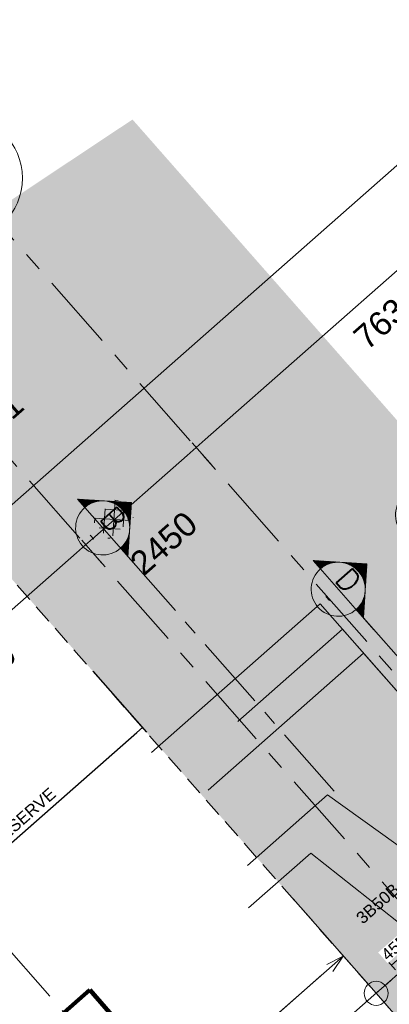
# Model space of a CAD drawing. Header units: millimetres. Extents: x 834119330 to 835277377, y 817781205 to 818243057.
# Tile 28 of 60: x 834322345 to 834328498, y 818039472 to 818055852. Entities that reach past the tile are written whole.
import ezdxf
from ezdxf.enums import TextEntityAlignment as Align

# ---------------------------------------------------------------- set-up
doc = ezdxf.new("R2010")
doc.units = ezdxf.units.MM
doc.header["$LTSCALE"] = 100
for name, pattern in [('CENTER', [2, 1.25, -0.25, 0.25, -0.25]), ('DASHDOT', [25.4, 12.7, -6.35, 0, -6.35]), ('Grid Line', [22.225, 12.7, -3.175, 3.175, -3.175]), ('HIDDENX2', [19.05, 12.7, -6.35]), ('PHANTOM', [63.5, 31.75, -6.35, 6.35, -6.35, 6.35, -6.35])]:
    doc.linetypes.add(name, pattern=pattern)
doc.layers.get('0').update_dxf_attribs({"lineweight": 0})
doc.layers.get('Defpoints').update_dxf_attribs({"lineweight": 0})
for name, color, linetype, lineweight in [('A-ANNO-NPLT', 5, 'CENTER', 13), ('A030_2', 1, 'Continuous', 0), ('ATR01', 7, 'Continuous', 0), ('DLN020__', 6, 'DASHDOT', 0), ('DLN030_1', 1, 'Continuous', 0), ('DLN040__', 3, 'Continuous', 0), ('DLN052__', 7, 'Continuous', 0), ('DLN210__', 7, 'Continuous', 0), ('DLN220__', 7, 'Continuous', 0), ('DLN240__', 1, 'Continuous', 0), ('DLN580__', 4, 'Continuous', 0), ('HATCH', 8, 'Continuous', 0), ('MARK', 7, 'Continuous', 0), ('Pump House', 2, 'Continuous', 0), ('Rev_D', 20, 'Continuous', 0), ('S-160-M_FOUND', 171, 'Continuous', 50), ('SITE BOUNDARY', 4, 'Continuous', 0)]:
    doc.layers.add(name, color=color, linetype=linetype, lineweight=lineweight)
doc.layers.add('DLN660', color=1, linetype='Continuous')
doc.styles.add('romans', font='romans.shx')
doc.styles.get("Standard").update_dxf_attribs({"font": 'swiss.ttf'})
doc.styles.add('StyleSwis721 Lt BT1', font='swissl.ttf')
doc.dimstyles.new('INTDIM', dxfattribs={"dimtxt": 200, "dimasz": 125, "dimexe": 100, "dimexo": 150, "dimgap": 80, "dimtad": 1, "dimdec": 0, "dimzin": 11, "dimdsep": 46, "dimtxsty": 'StyleSwis721 Lt BT1', "dimblk1": '_Open3011', "dimblk2": '_Open3011', "dimsah": 1, "dimcen": -125, "dimclrd": 256, "dimclre": 256, "dimclrt": 2, "dimaunit": 1, "dimadec": 5, "dimazin": 0, "dimtfac": 1, "dimtdec": 0, "dimtofl": 0, "dimtmove": 2, "dimatfit": 3, "dimldrblk": '_Open3011', "dimfxl": 1, "dimtolj": 1, "dimtzin": 0, "dimlwd": -1, "dimlwe": -1, "dimarcsym": 0})
pattern_1 = [(86.34984, (834357388.73, 818073559.81), (-158.42796, 10.1067), []), (176.34984, (834357388.73, 818073559.81), (-10.1067, -158.42796), [])]

# ---------------------------------------------------------------- blocks, each defined once
blk = doc.blocks.new('_Open301')
at = {"layer": 'Rev_D', "linetype": 'ByBlock'}
blk.add_line((0, 0), (-1, 0), dxfattribs=at)
blk = doc.blocks.new('_Open3011')
at = {"layer": 'ATR01', "linetype": 'ByBlock'}
blk.add_line((0, 0), (-1, 0), dxfattribs=at)
at = {"layer": 'ATR01', "linetype": 'ByBlock', "yscale": 1.119319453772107, "zscale": 0.008}
blk.add_blockref('_Open301', (0, 0), dxfattribs=at)
blk = doc.blocks.new('*D210')
at = {"layer": 'Defpoints', "color": 0, "transparency": 16777216}
for p in [(834325647, 818048322, 0), (834323443, 818047117), (834323807, 818046703, 0)]:
    blk.add_point(p, dxfattribs=at)
at = {"layer": 'DLN030_1', "transparency": 16777216}
for p, q in [((834325548, 818048434), (834325216, 818048811)), ((834325132, 818048604), (834323593, 818047249)), ((834323708, 818046816), (834323377, 818047192))]:
    blk.add_line(p, q, dxfattribs=at)
at = {"layer": 'DLN030_1', "transparency": 16777216, "xscale": 200, "yscale": 200, "zscale": 200}
for p, rotation in [((834325282, 818048736), 41.35021135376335), ((834323443, 818047117), 221.3502113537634)]:
    blk.add_blockref('_Open3011', p, dxfattribs=dict(at, rotation=rotation))
at = {"layer": 'DLN030_1', "color": 2, "transparency": 16777216, "insert": (834324743, 818047142), "char_height": 400, "attachment_point": 5, "rotation": 41.3502, "style": 'StyleSwis721 Lt BT1'}
blk.add_mtext('\\A1;2450', dxfattribs=at)
blk = doc.blocks.new('X2')
at = {"color": 0}
for p, q in [((56890, 54875), (56997, 54875)), ((56903, 54888), (56985, 54888)), ((56915, 54900), (56972, 54900)), ((56928, 54912), (56960, 54912)), ((56940, 54925), (56947, 54925)), ((56615, 54600), (56781, 54600)), ((56628, 54612), (56853, 54612)), ((56640, 54625), (57247, 54625)), ((56653, 54638), (57235, 54638)), ((56665, 54650), (57222, 54650)), ((56678, 54662), (57210, 54662)), ((56690, 54675), (57197, 54675)), ((56703, 54688), (57185, 54688)), ((56715, 54700), (57172, 54700)), ((56728, 54712), (57160, 54712)), ((56740, 54725), (57147, 54725)), ((56753, 54738), (57135, 54738)), ((56765, 54750), (57122, 54750)), ((56778, 54762), (57110, 54762)), ((56790, 54775), (57097, 54775)), ((56803, 54788), (57085, 54788)), ((56815, 54800), (57072, 54800)), ((56828, 54812), (57060, 54812)), ((56840, 54825), (57047, 54825)), ((56853, 54838), (57035, 54838)), ((56865, 54850), (57022, 54850)), ((56878, 54862), (57010, 54862)), ((57034, 54612), (57260, 54612)), ((57107, 54600), (57272, 54600)), ((56353, 54338), (56359, 54338)), ((56365, 54350), (56369, 54350)), ((56378, 54362), (56380, 54362)), ((56390, 54375), (56391, 54375)), ((56403, 54388), (56403, 54388)), ((56428, 54412), (56428, 54412)), ((56440, 54425), (56442, 54425)), ((56453, 54438), (56456, 54438)), ((56465, 54450), (56471, 54450)), ((56478, 54462), (56487, 54462)), ((56490, 54475), (56503, 54475)), ((56503, 54488), (56521, 54488)), ((56515, 54500), (56540, 54500)), ((56528, 54512), (56560, 54512)), ((56540, 54525), (56582, 54525)), ((56553, 54538), (56606, 54538)), ((56565, 54550), (56632, 54550)), ((56578, 54562), (56661, 54562)), ((56590, 54575), (56694, 54575)), ((56603, 54588), (56732, 54588)), ((57155, 54588), (57285, 54588)), ((57194, 54575), (57297, 54575)), ((57227, 54562), (57310, 54562)), ((57256, 54550), (57322, 54550)), ((57282, 54538), (57335, 54538)), ((57305, 54525), (57347, 54525)), ((57327, 54512), (57360, 54512)), ((57348, 54500), (57372, 54500)), ((57366, 54488), (57385, 54488)), ((57384, 54475), (57397, 54475)), ((57401, 54462), (57410, 54462)), ((57417, 54450), (57422, 54450)), ((57432, 54438), (57435, 54438)), ((57446, 54425), (57447, 54425)), ((57460, 54412), (57460, 54412)), ((57485, 54388), (57485, 54388)), ((57496, 54375), (57497, 54375)), ((57508, 54362), (57510, 54362)), ((57518, 54350), (57522, 54350)), ((57529, 54338), (57535, 54338)), ((56078, 54062), (56219, 54062)), ((56090, 54075), (56223, 54075)), ((56103, 54088), (56227, 54088)), ((56115, 54100), (56231, 54100)), ((56128, 54112), (56235, 54112)), ((56140, 54125), (56239, 54125)), ((56153, 54138), (56244, 54138)), ((56165, 54150), (56249, 54150)), ((56178, 54162), (56254, 54162)), ((56190, 54175), (56260, 54175)), ((56203, 54188), (56265, 54188)), ((56215, 54200), (56271, 54200)), ((56228, 54212), (56278, 54212)), ((56240, 54225), (56284, 54225)), ((56253, 54238), (56291, 54238)), ((56265, 54250), (56298, 54250)), ((56278, 54262), (56306, 54262)), ((56290, 54275), (56314, 54275)), ((56303, 54288), (56322, 54288)), ((56315, 54300), (56331, 54300)), ((56328, 54312), (56340, 54312)), ((56340, 54325), (56349, 54325)), ((57538, 54325), (57547, 54325)), ((57548, 54312), (57560, 54312)), ((57557, 54300), (57572, 54300)), ((57565, 54288), (57585, 54288)), ((57574, 54275), (57597, 54275)), ((57582, 54262), (57610, 54262)), ((57589, 54250), (57622, 54250)), ((57596, 54238), (57635, 54238)), ((57603, 54225), (57647, 54225)), ((57610, 54212), (57660, 54212)), ((57616, 54200), (57672, 54200)), ((57622, 54188), (57685, 54188)), ((57628, 54175), (57697, 54175)), ((57634, 54162), (57710, 54162)), ((57639, 54150), (57722, 54150)), ((57644, 54138), (57735, 54138)), ((57648, 54125), (57747, 54125)), ((57653, 54112), (57760, 54112)), ((57657, 54100), (57772, 54100)), ((57661, 54088), (57785, 54088)), ((57665, 54075), (57797, 54075)), ((57668, 54062), (57810, 54062)), ((55890, 53875), (56194, 53875)), ((55903, 53888), (56194, 53888)), ((55915, 53900), (56194, 53900)), ((55928, 53912), (56195, 53912)), ((55940, 53925), (56196, 53925)), ((55953, 53938), (56197, 53938)), ((55965, 53950), (56198, 53950)), ((55978, 53962), (56200, 53962)), ((55990, 53975), (56201, 53975)), ((56003, 53988), (56203, 53988)), ((56015, 54000), (56206, 54000)), ((56028, 54012), (56208, 54012)), ((56040, 54025), (56210, 54025)), ((56053, 54038), (56213, 54038)), ((56065, 54050), (56216, 54050)), ((57671, 54050), (57822, 54050)), ((57674, 54038), (57835, 54038)), ((57677, 54025), (57847, 54025)), ((57680, 54012), (57860, 54012)), ((57682, 54000), (57872, 54000)), ((57684, 53988), (57885, 53988)), ((57686, 53975), (57897, 53975)), ((57688, 53962), (57910, 53962)), ((57689, 53950), (57922, 53950)), ((57691, 53938), (57935, 53938)), ((57692, 53925), (57947, 53925)), ((57692, 53912), (57960, 53912)), ((57693, 53900), (57972, 53900)), ((57694, 53888), (57985, 53888)), ((57694, 53875), (57997, 53875))]:
    blk.add_line(p, q, dxfattribs=at)
blk = doc.blocks.new('SECHL')
at = {"layer": 'MARK'}
for p, q in [((-3.414, 0), (-2, 1.414)), ((-0.586, 0), (-2, 1.414)), ((-3.414, 0), (0, 0))]:
    blk.add_line(p, q, dxfattribs=at)
for start, end in [(0, 180), (180, 0)]:
    blk.add_arc((-2, 0), 1, start, end, dxfattribs=at)
at = {"layer": 'MARK', "xscale": 0.001333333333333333, "yscale": 0.001333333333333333, "zscale": 0.001333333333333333}
blk.add_blockref('X2', (-77.925, -71.824), dxfattribs=at)
at = {"layer": 'MARK', "style": 'romans'}
for tag, height, p in [('SECHL1', 0.8, (-2, 0.5)), ('SECHL2', 0.267, (-2, -0.5))]:
    blk.add_attdef(tag, text='', height=height, dxfattribs=at).set_placement(p, align=Align.MIDDLE_CENTER)
blk = doc.blocks.new('SECTION MARK')
at = {"layer": 'DLN052__', "xscale": 450.0000000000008, "yscale": 450.0000000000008, "zscale": 450.0000000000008, "rotation": 269.9999999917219}
for p, values in [((-77189, 11988, 0), {'SECHL1': 'B', 'SECHL2': '-'}), ((-74919, 8631, 0), {'SECHL1': 'D', 'SECHL2': '-'}), ((-73049, 8631, 0), {'SECHL1': 'E', 'SECHL2': '-'})]:
    blk.add_blockref('SECHL', p, dxfattribs=at).add_auto_attribs(values)
blk = doc.blocks.new('A$C7285572E')
at = {"layer": 'A-ANNO-NPLT', "color": 3, "linetype": 'PHANTOM'}
blk.add_lwpolyline([(258.84, 2.508, -0.193746), (226.494, 18), (220.277, 12.528), (224.901, 7.274), (217.378, 0.653), (222.635, -5.321, -0.257063), (231.165, -8.395), (245.863, -25.096), (259.906, -12.737)], format="xyb", close=True, dxfattribs=at)
at = {"layer": 'Pump House', "color": 7}
blk.add_circle((220.277, 12.528), 0.2, dxfattribs=at)
blk = doc.blocks.new('*D1952')
at = {"layer": 'Defpoints', "color": 0, "linetype": 'ByBlock', "transparency": 16777216}
for p in [(834329006, 818040274, 0), (834328664, 818039973, 0)]:
    blk.add_point(p, dxfattribs=at)
at = {"layer": 'DLN240__', "linetype": 'ByBlock', "transparency": 16777216}
for p, q in [((834328532, 818040123), (834328874, 818040424)), ((834328940, 818040349), (834328808, 818040499)), ((834328598, 818040048), (834328466, 818040198))]:
    blk.add_line(p, q, dxfattribs=at)
at = {"layer": 'DLN240__', "color": 2, "linetype": 'ByBlock', "transparency": 16777216, "insert": (834328582, 818040411), "char_height": 200, "attachment_point": 5, "rotation": 41.3498, "style": 'StyleSwis721 Lt BT1', "bg_fill": 3, "box_fill_scale": 1.1, "bg_fill_color": 256, "bg_fill_true_color": 13158600, "bg_fill_transparency": 0}
blk.add_mtext('\\A1;455', dxfattribs=at)
at = {"layer": 'Defpoints', "color": 0, "linetype": 'ByBlock', "transparency": 16777216}
blk.add_point((834328874, 818040424), dxfattribs=at)
blk = doc.blocks.new('*D1959')
at = {"layer": 'Defpoints', "color": 0, "linetype": 'ByBlock', "transparency": 16777216}
for p in [(834323467, 818045122), (834324387, 818044077), (834318587, 818040828)]:
    blk.add_point(p, dxfattribs=at)
at = {"layer": 'DLN660', "linetype": 'ByBlock', "transparency": 16777216}
for p, q in [((834323566, 818045009), (834324453, 818044002)), ((834319601, 818039865), (834324293, 818043994)), ((834318686, 818040715), (834319573, 818039708))]:
    blk.add_line(p, q, dxfattribs=at)
at = {"layer": 'DLN660', "linetype": 'ByBlock', "transparency": 16777216, "xscale": 125, "yscale": 125, "zscale": 125}
for p, rotation in [((834324387, 818044077), 41.3498412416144), ((834319507, 818039783), 221.3498412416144)]:
    blk.add_blockref('_Open3011', p, dxfattribs=dict(at, rotation=rotation))
at = {"layer": 'DLN660', "color": 2, "linetype": 'ByBlock', "transparency": 16777216, "insert": (834321824, 818042069), "char_height": 200, "attachment_point": 5, "rotation": 41.3498, "style": 'StyleSwis721 Lt BT1', "bg_fill": 3, "box_fill_scale": 1.1, "bg_fill_color": 256, "bg_fill_true_color": 13158600, "bg_fill_transparency": 0}
blk.add_mtext('\\A1;DRAINAGE RESERVE', dxfattribs=at)
blk = doc.blocks.new('*D2164')
at = {"layer": 'Defpoints', "color": 0, "transparency": 16777216}
for p in [(5410, 22552), (0, 22001), (5410, 22001)]:
    blk.add_point(p, dxfattribs=at)
at = {"layer": 'DLN030_1', "transparency": 16777216}
for p, q in [((0, 22151), (0, 22652)), ((5410, 22151), (5410, 22652)), ((200, 22552), (5210, 22552))]:
    blk.add_line(p, q, dxfattribs=at)
at = {"layer": 'DLN030_1', "transparency": 16777216, "xscale": 200, "yscale": 200, "zscale": 200}
for p, rotation in [((0, 22552), 180.0000008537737), ((5410, 22552), 8.537736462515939e-07)]:
    blk.add_blockref('_Open3011', p, dxfattribs=dict(at, rotation=rotation))
at = {"layer": 'DLN030_1', "color": 2, "transparency": 16777216, "insert": (2705, 22072), "char_height": 400, "attachment_point": 5, "rotation": 0, "style": 'StyleSwis721 Lt BT1'}
blk.add_mtext('\\A1;5410', dxfattribs=at)
blk = doc.blocks.new('*D2165')
at = {"layer": 'Defpoints', "color": 0, "transparency": 16777216}
for p in [(15491, 22552), (7861, 22001), (15491, 22001)]:
    blk.add_point(p, dxfattribs=at)
at = {"layer": 'DLN030_1', "transparency": 16777216}
for p, q in [((7861, 22151), (7861, 22652)), ((15491, 22151), (15491, 22652)), ((8061, 22552), (15291, 22552))]:
    blk.add_line(p, q, dxfattribs=at)
at = {"layer": 'DLN030_1', "transparency": 16777216, "xscale": 200, "yscale": 200, "zscale": 200}
for p, rotation in [((7861, 22552), 180.0000008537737), ((15491, 22552), 8.537736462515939e-07)]:
    blk.add_blockref('_Open3011', p, dxfattribs=dict(at, rotation=rotation))
at = {"layer": 'DLN030_1', "color": 2, "transparency": 16777216, "insert": (11676, 22072), "char_height": 400, "attachment_point": 5, "rotation": 0, "style": 'StyleSwis721 Lt BT1'}
blk.add_mtext('\\A1;7630', dxfattribs=at)
blk = doc.blocks.new('*D2168')
at = {"layer": 'Defpoints', "color": 0, "transparency": 16777216}
for p in [(-4400, 25116), (15491, 24967), (15491, 23864)]:
    blk.add_point(p, dxfattribs=at)
at = {"layer": 'DLN030_1', "transparency": 16777216}
for p, q in [((-4400, 24966), (-4400, 23764)), ((15491, 24817), (15491, 23764)), ((-4200, 23864), (15291, 23864))]:
    blk.add_line(p, q, dxfattribs=at)
at = {"layer": 'DLN030_1', "transparency": 16777216, "xscale": 200, "yscale": 200, "zscale": 200, "rotation": 180}
blk.add_blockref('_Open3011', (-4400, 23864), dxfattribs=at)
at = {"layer": 'DLN030_1', "transparency": 16777216, "xscale": 200, "yscale": 200, "zscale": 200}
blk.add_blockref('_Open3011', (15491, 23864), dxfattribs=at)
at = {"layer": 'DLN030_1', "color": 2, "transparency": 16777216, "insert": (5384, 25110), "char_height": 400, "attachment_point": 5, "style": 'StyleSwis721 Lt BT1'}
blk.add_mtext('\\A1;19891', dxfattribs=at)
blk = doc.blocks.new('Grid Line')
at = {"layer": 'DLN020__', "linetype": 'Grid Line'}
for p, q in [((0, 27471), (0, -35085.3)), ((5410.4, -35085.3), (5410.4, 27471)), ((7860.9, -35085.3), (7860.9, 27471))]:
    blk.add_line(p, q, dxfattribs=at)
at = {"layer": 'DLN020__', "linetype": 'Continuous'}
blk.add_circle((7860.9, 28521), 1050, dxfattribs=at)
at = {"layer": 'DLN030_1'}
for base, p1, p2, angle, override, picture, middle in [((15490.9, 23864.2), (-4400, 25116.1), (15490.9, 24966.6), 0, {"dimscale": 1, "dimtxt": 400, "dimasz": 200, "dimexe": 100, "dimexo": 150, "dimgap": 80, "dimtad": 1, "dimtih": 0, "dimtoh": 0, "dimlfac": 1, "dimpost": '<>', "dimblk1": '_Open3011', "dimblk2": '_Open3011', "dimsah": 1, "dimcen": -125, "dimse1": 0, "dimse2": 0, "dimclre": 256, "dimclrt": 2, "dimtol": 0, "dimtfac": 0.444444, "dimtofl": 0, "dimtmove": 2, "dimatfit": 3, "dimfrac": 0, "dimtolj": 1, "dimlwe": 65535}, '*D2168', (5383.7, 25109.8)), ((5410.4, 22552.1), (0, 22001.1), (5410.4, 22001.1), 180, {"dimtxt": 400, "dimasz": 200, "dimpost": '<>', "dimtfac": 0.444444}, '*D2164', (2705.2, 22072.1)), ((15490.9, 22552.1), (7860.9, 22001.1), (15490.9, 22001.1), 180, {"dimtxt": 400, "dimasz": 200, "dimpost": '<>', "dimtfac": 0.444444}, '*D2165', (11675.9, 22072.1))]:
    dim = blk.add_linear_dim(base=base, p1=p1, p2=p2, angle=angle, dimstyle='INTDIM', override=override, dxfattribs=at)
    dim.commit()
    dim.dimension.update_dxf_attribs({"geometry": picture, "text_midpoint": middle, "dimtype": 128})

msp = doc.modelspace()

# ---------------------------------------------------------------- hatches: boundary and pattern name
h = msp.add_hatch()
h.set_pattern_fill('ANSI37', color=8, scale=50)
h.set_pattern_definition(pattern_1)
h.paths.add_polyline_path([(834323553.2, 818047524.8), (834323830.7, 818047209.5), (834324236, 818047566.3), (834323958.6, 818047881.6)])
h = msp.add_hatch()
h.set_pattern_fill('ANSI37', color=8, scale=50)
h.set_pattern_definition(pattern_1)
h.paths.add_polyline_path([(834323553.2, 818047524.8), (834323830.7, 818047209.5), (834324236, 818047566.3), (834323958.6, 818047881.6)])
at = {"layer": 'HATCH', "linetype": 'ByBlock'}
h = msp.add_hatch(dxfattribs=at)
h.set_pattern_fill('AR-HBONE', color=8)
h.set_pattern_definition([(86.34984, (834251640.22, 817980494.36), (-94.92561, 107.862175), [304.8, -101.6]), (176.34984, (834251646.69, 817980595.76), (-94.92561, 107.862175), [304.8, -101.6])])
h.paths.add_polyline_path([(834324223.2, 818054191.3), (834318708.2, 818050529.1), (834329004.4, 818038829.7), (834329717.5, 818039457.4), (834329816.6, 818039344.8), (834330639.8, 818040069.3), (834330543.3, 818040184.1), (834330881.6, 818040481.8), (834330980.7, 818040369.2), (834332476.5, 818041685.8), (834332377.5, 818041798.3), (834332852.7, 818042216.5), (834332951.8, 818042104), (834333740, 818042797.7), (834333641, 818042910.2), (834333930.7, 818043170.1), (834333862.5, 818043238.4)])

# ---------------------------------------------------------------- linework, layer by layer
at = {"color": 3, "linetype": 'CENTER', "ltscale": 10}
for p, q in [((834327579.5, 818043018, 0), (834324023, 818047059.1, 0)), ((834331501.4, 818041998.1, 0), (834328068, 818045899.3, 0))]:
    msp.add_line(p, q, dxfattribs=at)
at = {"layer": 'DLN052__', "color": 3, "linetype": 'CENTER', "ltscale": 5}
msp.add_line((834337342.3, 818047632.8, 0), (834310643.8, 818024136.4, 0), dxfattribs=at)

# ---------------------------------------------------------------- block references
at = {"layer": 'DLN052__', "color": 0, "rotation": 41.35019583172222}
msp.add_blockref('SECTION MARK', (834390185.2, 818088718.1, 0), dxfattribs=at)
at = {"layer": 'DLN660', "linetype": 'ByBlock', "xscale": 1000, "yscale": 1000, "zscale": 1000, "rotation": 359.9996454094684}
msp.add_blockref('A$C7285572E', (834108000.9, 818027128.4, 0), dxfattribs=at)

# ---------------------------------------------------------------- texts
at = {"layer": 'DLN040__', "color": 0, "insert": (834332334.8, 818044557.6, 0), "char_height": 200, "width": 12232.156, "attachment_point": 9, "rotation": 41.3502, "line_spacing_factor": 1.00667}
msp.add_mtext('LOUVER WALL REFER DWG TO \\P3B50B-HYD-CIV-DWG-1002-P00-XXXX-WS4', dxfattribs=at)
at = {"layer": 'DLN210__', "color": 2, "insert": (834327430.4, 818040286.7), "char_height": 200, "attachment_point": 9, "rotation": 41.3502, "style": 'StyleSwis721 Lt BT1'}
msp.add_mtext('\\A1;', dxfattribs=at)
at = {"layer": 'DLN220__', "color": 2, "char_height": 200, "attachment_point": 9, "rotation": 41.3502, "style": 'StyleSwis721 Lt BT1'}
for insert in [(834324305.7, 818045243.6), (834326436.1, 818041438.7)]:
    msp.add_mtext('\\A1;', dxfattribs=dict(at, insert=insert))
at = {"layer": 'S-160-M_FOUND', "color": 2, "insert": (834327222.6, 818040623.5), "char_height": 200, "attachment_point": 9, "rotation": 41.3502, "style": 'StyleSwis721 Lt BT1'}
msp.add_mtext('\\A1;', dxfattribs=at)

# ---------------------------------------------------------------- dimensions: what is measured, and where the dimension line sits
at = {"layer": 'DLN030_1'}
dim = msp.add_linear_dim(base=(834323442.8, 818047116.9, 0), p1=(834325646.6, 818048321.9, 0), p2=(834323807.1, 818046703, 0), angle=221.35021, dimstyle='INTDIM', override={"dimtxt": 400, "dimasz": 200, "dimpost": '<>', "dimtfac": 0.444444}, dxfattribs=at)
dim.commit()
dim.dimension.update_dxf_attribs({"geometry": '*D210', "text_midpoint": (834324742.7, 818047141.9, 0), "dimtype": 160})

# ---------------------------------------------------------------- leaders
msp.add_leader([(834326180.5, 818036677.4), (834323510.3, 818039711.5), (834322989.4, 818039253.1)], dimstyle='INTDIM', override={"dimtxt": 100, "dimasz": 100, "dimgap": 30, "dimtad": 0, "dimclrd": 0, "dimldrblk": 'Open30', "dimlwd": 65534}, dxfattribs=at)

# ---------------------------------------------------------------- next in the draw order: dimensions: what is measured, and where the dimension line sits
at = {"layer": 'DLN240__', "linetype": 'ByBlock'}
dim = msp.add_linear_dim(base=(834328873.6, 818040424, 0), p1=(834328664.1, 818039973.2, 0), p2=(834329005.7, 818040273.9, 0), angle=41.34983, dimstyle='INTDIM', override={"dimasz": 100, "dimexo": 100, "dimtix": 1, "dimtofl": 1, "dimfxl": 100, "dimtfill": 1, "dimarcsym": 2}, dxfattribs=at)
dim.commit()
dim.dimension.update_dxf_attribs({"geometry": '*D1952', "text_midpoint": (834328582, 818040410.9, 0)})

# ---------------------------------------------------------------- next in the draw order: linework, layer by layer
at = {"layer": 'A030_2', "color": 3}
msp.add_line((834328277.7, 818039655.4, 0), (834326896.6, 818041224.8, 0), dxfattribs=at)
at = {"layer": 'DLN580__', "color": 1, "linetype": 'HIDDENX2', "ltscale": 0.25}
msp.add_line((834328806.3, 818039054.8, 0), (834318710.4, 818050526.5, 0), dxfattribs=at)

# ---------------------------------------------------------------- next in the draw order: leaders
at = {"layer": 'DLN040__', "color": 0}
for points in [[(834332489.8, 818040289.4, 0), (834327348.4, 818046131.5, 0), (834324539.4, 818043659.4, 0)], [(834332489.8, 818040289.4, 0), (834327719.2, 818045710.1, 0), (834325973.9, 818044174.1, 0)], [(834332489.8, 818040289.4, 0), (834328070.3, 818045311.1, 0), (834325484.6, 818043035.5, 0)], [(834330649.3, 818040676.9, 0), (834327471.1, 818042955.5, 0), (834326139.3, 818041783.3, 0)], [(834331274.9, 818040228.3, 0), (834328096.7, 818042506.9, 0)], [(834329383, 818040252.9, 0), (834327190.5, 818041987.3, 0), (834326155.2, 818041076.2, 0)]]:
    msp.add_leader(points, dimstyle='INTDIM', override={"dimasz": 200, "dimtad": 0, "dimclrd": 1, "dimldrblk": 'Open30', "dimfxl": 0.787402, "dimfxlon": 1, "dimtfill": 1, "dimarcsym": 2}, dxfattribs=at)

# ---------------------------------------------------------------- next in the draw order: dimensions: what is measured, and where the dimension line sits
at = {"layer": 'DLN660', "linetype": 'ByBlock'}
dim = msp.add_linear_dim(base=(834324386.6, 818044076.9, 0), p1=(834318587.2, 818040827.8, 0), p2=(834323466.7, 818045122, 0), angle=41.34984, text='DRAINAGE RESERVE', dimstyle='INTDIM', override={"dimtfill": 1, "dimarcsym": 2}, dxfattribs=at)
dim.commit()
dim.dimension.update_dxf_attribs({"geometry": '*D1959', "text_midpoint": (834321824.4, 818042068.9, 0)})

# ---------------------------------------------------------------- next in the draw order: block references
at = {"layer": 'SITE BOUNDARY', "color": 1, "rotation": 41.35019583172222}
msp.add_blockref('Grid Line', (834334280.8, 818026612.6, 0), dxfattribs=at)

# ---------------------------------------------------------------- next in the draw order: leaders
at = {"layer": 'DLN030_1', "color": 3}
for points in [[(834327732, 818040275.5, 0), (834326488.3, 818039181, 0), (834323209.5, 818036295.4, 0)], [(834322852.5, 818035981.2, 0), (834324096.2, 818037075.8, 0), (834327375, 818039961.4, 0)]]:
    msp.add_leader(points, dimstyle='INTDIM', override={"dimtxt": 100, "dimasz": 300, "dimgap": 30, "dimtad": 0, "dimclrd": 3, "dimldrblk": 'Open30', "dimarcsym": 2}, dxfattribs=at)

doc.saveas('drawing.dxf')
